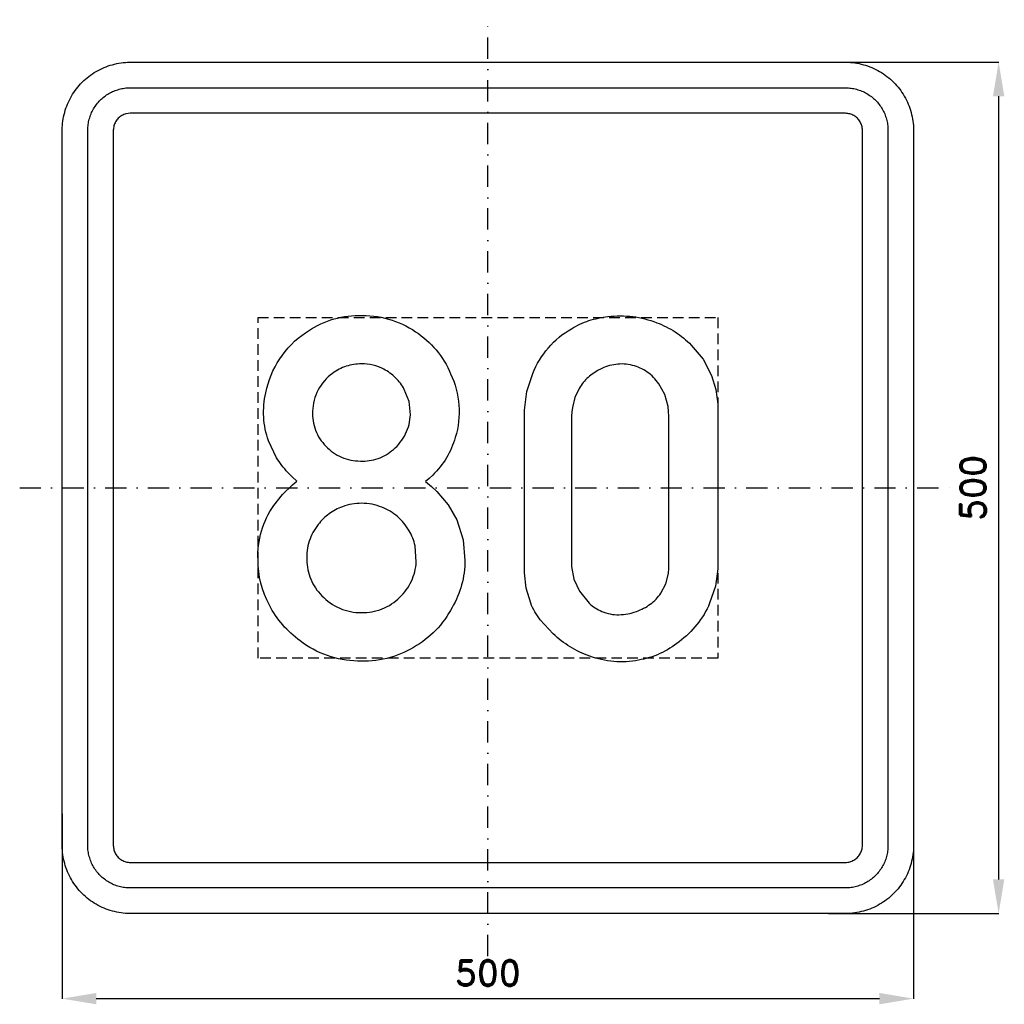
# Model space of a CAD drawing. Header units: millimetres. Extents: x -275 to 303, y -303 to 275.
import ezdxf

# ---------------------------------------------------------------- set-up
doc = ezdxf.new("R2010")
doc.units = ezdxf.units.MM
doc.header["$LTSCALE"] = 5
doc.linetypes.add('ČERCHOVANÁX2', pattern=[2, 1, -0.5, 0, -0.5])
doc.linetypes.add('ČÁRKOVANÁX2', pattern=[1.5, 1, -0.5])
doc.layers.add('Kóty', color=2, linetype='Continuous')
doc.layers.add('Značka', color=7, linetype='Continuous')
doc.styles.get("Standard").update_dxf_attribs({"font": 'romand.shx', "height": 15})
doc.dimstyles.get("Standard").update_dxf_attribs({"dimtxt": 15, "dimasz": 20, "dimexe": 0.18, "dimexo": 0.0625, "dimgap": 7.5, "dimtad": 1, "dimdec": 0, "dimzin": 0, "dimdsep": 46, "dimtxsty": 'Standard', "dimcen": 0.09, "dimadec": 0, "dimazin": 0, "dimtfac": 1, "dimtdec": 0, "dimtofl": 0, "dimtmove": 0, "dimatfit": 3, "dimfxl": 1, "dimtolj": 1, "dimtzin": 0, "dimarcsym": 0})

# ---------------------------------------------------------------- blocks, each defined once
blk = doc.blocks.new('*D0')
at = {"layer": 'Defpoints', "color": 0, "transparency": 16777216}
for p in [(197.45, 250), (200.02, -250), (300, -250)]:
    blk.add_point(p, dxfattribs=at)
at = {"layer": 'Kóty', "color": 0, "lineweight": -2, "transparency": 16777216}
for p, q in [((197.51, 250), (300.18, 250)), ((300, 230), (300, -230)), ((200.08, -250), (300.18, -250))]:
    blk.add_line(p, q, dxfattribs=at)
at = {"layer": 'Kóty', "color": 0, "transparency": 16777216}
for points in [[(296.67, 230), (303.33, 230), (300, 250)], [(296.67, -230), (303.33, -230), (300, -250)]]:
    blk.add_solid(points, dxfattribs=at)
at = {"layer": 'Kóty', "color": 0, "transparency": 16777216, "insert": (285, 0), "char_height": 15, "attachment_point": 5, "rotation": 90}
blk.add_mtext('\\A1;500', dxfattribs=at)
blk = doc.blocks.new('*D1')
at = {"layer": 'Defpoints', "color": 0, "transparency": 16777216}
for p in [(-250, -191.31), (250, -210), (250, -300)]:
    blk.add_point(p, dxfattribs=at)
at = {"layer": 'Kóty', "color": 0, "lineweight": -2, "transparency": 16777216}
for p, q in [((-250, -191.37), (-250, -300.18)), ((250, -210.06), (250, -300.18)), ((-230, -300), (230, -300))]:
    blk.add_line(p, q, dxfattribs=at)
at = {"layer": 'Kóty', "color": 0, "transparency": 16777216}
for points in [[(-230, -296.67), (-230, -303.33), (-250, -300)], [(230, -296.67), (230, -303.33), (250, -300)]]:
    blk.add_solid(points, dxfattribs=at)
at = {"layer": 'Kóty', "color": 0, "transparency": 16777216, "insert": (0, -285), "char_height": 15, "attachment_point": 5}
blk.add_mtext('\\A1;500', dxfattribs=at)

msp = doc.modelspace()

# ---------------------------------------------------------------- linework, layer by layer
at = {"layer": 'Značka', "color": 6, "linetype": 'ČERCHOVANÁX2', "ltscale": 2.5}
for points in [[(0, -275), (0, 275)], [(-275, 0), (275, 0)]]:
    msp.add_lwpolyline(points, dxfattribs=at)
at = {"layer": 'Značka', "color": 5}
for points in [[(-210, -250), (-210.157, -250), (-210.314, -249.999, -0.0321795), (-215.479, -249.637, -0.0354417), (-220.555, -248.582, -0.0362703), (-225.464, -246.923, -0.0344214), (-230.091, -244.589, -0.0337228), (-234.402, -241.714, -0.0340857), (-238.284, -238.284, -0.0342101), (-241.717, -234.403, -0.0342303), (-244.589, -230.091, -0.0340422), (-246.906, -225.46, -0.0334123), (-248.582, -220.555, -0.0341272), (-249.654, -215.477, -0.0367437), (-249.999, -210.314), (-250, -210.157), (-250, -210), (-250, 210), (-250, 210.157), (-249.999, 210.314, -0.0321794), (-249.637, 215.479, -0.0354442), (-248.582, 220.555, -0.0362649), (-246.923, 225.464, -0.0344166), (-244.589, 230.091, -0.0337177), (-241.714, 234.402, -0.0340796), (-238.284, 238.284, -0.0342128), (-234.403, 241.717, -0.0342224), (-230.091, 244.589, -0.0340475), (-225.46, 246.906, -0.033405), (-220.555, 248.582, -0.0341289), (-215.477, 249.654, -0.0367407), (-210.314, 249.999), (-210.157, 250), (-210, 250), (210, 250), (210.157, 250), (210.314, 249.999, -0.0321794), (215.479, 249.637, -0.0354428), (220.555, 248.582, -0.0362594), (225.464, 246.923, -0.0344088), (230.091, 244.589, -0.0337189), (234.402, 241.714, -0.0340731), (238.284, 238.284, -0.0342144), (241.717, 234.403, -0.0342259), (244.589, 230.091, -0.0340499), (246.906, 225.46, -0.0334066), (248.582, 220.555, -0.0341277), (249.654, 215.477, -0.0367414), (249.999, 210.314), (250, 210.157), (250, 210), (250, -210), (250, -210.157), (249.999, -210.314, -0.0321795), (249.637, -215.479, -0.0354421), (248.582, -220.555, -0.0362592), (246.923, -225.464, -0.0344116), (244.589, -230.091, -0.033722), (241.714, -234.402, -0.0340791), (238.284, -238.284, -0.0342076), (234.403, -241.717, -0.0342334), (230.091, -244.589, -0.0340472), (225.46, -246.906, -0.0334177), (220.555, -248.582, -0.0341277), (215.477, -249.654, -0.0367473), (210.314, -249.999), (210.157, -250), (210, -250), (-210, -250)], [(-210, -235), (-210.098, -235), (-210.196, -234.999, -0.0321795), (-213.424, -234.773, -0.0354416), (-216.597, -234.114, -0.0362629), (-219.665, -233.077, -0.0344152), (-222.557, -231.618, -0.0337193), (-225.251, -229.821, -0.034085), (-227.678, -227.678, -0.0342046), (-229.823, -225.252, -0.034229), (-231.618, -222.557, -0.0340469), (-233.066, -219.663, -0.0334131), (-234.114, -216.597, -0.0341266), (-234.784, -213.423, -0.0367459), (-234.999, -210.196), (-235, -210.098), (-235, -210), (-235, 210), (-235, 210.098), (-234.999, 210.196, -0.0321788), (-234.773, 213.424, -0.0354481), (-234.114, 216.597, -0.0362683), (-233.077, 219.665, -0.0344122), (-231.618, 222.557, -0.0337222), (-229.821, 225.251, -0.0340955), (-227.678, 227.678, -0.0341878), (-225.252, 229.823, -0.0342259), (-222.557, 231.618, -0.0340259), (-219.663, 233.066, -0.0334071), (-216.597, 234.114, -0.0341381), (-213.423, 234.784, -0.0367365), (-210.196, 234.999), (-210.098, 235), (-210, 235), (210, 235), (210.098, 235), (210.196, 234.999, -0.0321976), (213.424, 234.773, -0.0354366), (216.597, 234.114, -0.0362483), (219.665, 233.077, -0.0343996), (222.557, 231.618, -0.0337259), (225.251, 229.821, -0.0340903), (227.678, 227.678, -0.0341924), (229.823, 225.252, -0.0342246), (231.618, 222.557, -0.0340342), (233.066, 219.663, -0.033413), (234.114, 216.597, -0.0341406), (234.784, 213.423, -0.0367343), (234.999, 210.196), (235, 210.098), (235, 210), (235, -210), (235, -210.098), (234.999, -210.196, -0.0321983), (234.773, -213.424, -0.0354324), (234.114, -216.597, -0.0362459), (233.077, -219.665, -0.0344078), (231.618, -222.557, -0.0337232), (229.821, -225.251, -0.034081), (227.678, -227.678, -0.0342138), (225.252, -229.823, -0.0342285), (222.557, -231.618, -0.0340468), (219.663, -233.066, -0.0334175), (216.597, -234.114, -0.0341268), (213.423, -234.784, -0.036739), (210.196, -234.999), (210.098, -235), (210, -235), (-210, -235)], [(-210, -220), (210, -220), (210.039, -220), (210.079, -220, 0.032183), (211.37, -219.909, 0.0354467), (212.639, -219.646, 0.0362744), (213.866, -219.231, 0.0344144), (215.023, -218.647, 0.033745), (216.1, -217.928, 0.0340968), (217.071, -217.071, 0.0341871), (217.929, -216.101, 0.0342063), (218.647, -215.023, 0.0340292), (219.227, -213.865, 0.0334622), (219.646, -212.639, 0.0341275), (219.914, -211.369, 0.036765), (220, -210.079), (220, -210.039), (220, -210), (220, 210), (220, 210.039), (220, 210.079, 0.032183), (219.909, 211.37, 0.0354928), (219.646, 212.639, 0.0362965), (219.231, 213.866, 0.0344255), (218.647, 215.023, 0.0337541), (217.928, 216.1, 0.0340968), (217.071, 217.071, 0.0342115), (216.101, 217.929, 0.0341795), (215.023, 218.647, 0.0340137), (213.865, 219.227, 0.0334698), (212.639, 219.646, 0.0341235), (211.369, 219.914, 0.0367638), (210.079, 220), (210.039, 220), (210, 220), (-210, 220), (-210.039, 220), (-210.079, 220), (-211.37, 219.909), (-212.639, 219.646, 0.0362814), (-213.866, 219.231, 0.0344198), (-215.023, 218.647, 0.033728), (-216.1, 217.928, 0.0340771), (-217.071, 217.071, 0.0342342), (-217.929, 216.101, 0.0342041), (-218.647, 215.023, 0.0340291), (-219.227, 213.865, 0.0334198), (-219.646, 212.639, 0.0341179), (-219.914, 211.369, 0.0367402), (-220, 210.079), (-220, 210.039), (-220, 210), (-220, -210), (-220, -210.039), (-220, -210.079, 0.0321735), (-219.909, -211.37, 0.0354428), (-219.646, -212.639, 0.0362649), (-219.231, -213.866, 0.0344139), (-218.647, -215.023, 0.0337189), (-217.928, -216.1, 0.0340819), (-217.071, -217.071, 0.0342185), (-216.101, -217.929, 0.0342259), (-215.023, -218.647, 0.0340499), (-213.865, -219.227, 0.0334066), (-212.639, -219.646, 0.0341277), (-211.369, -219.914, 0.0367414), (-210.079, -220), (-210.039, -220), (-210, -220)], [(-112.15, 3.958), (-114.88, 6.472), (-117.52, 9.083, -0.0530659), (-124.16, 17.726), (-128.79, 27.625, -0.0739751), (-131.66, 41.567, -0.0699042), (-130.46, 55.875, -0.0981423), (-122.25, 75.818, -0.100614), (-107.1, 91.083, -0.0804569), (-92.3, 98.624, -0.0759151), (-75.87, 101.271, -0.0782312), (-58.39, 99.149, -0.0813316), (-42.5, 91.729, -0.0767889), (-30.36, 81.013, -0.0742645), (-21.87, 67.083, -0.0869295), (-17.06, 48.535, -0.0976382), (-19.15, 29.646, -0.0693308), (-24.32, 17.674, -0.065648), (-32.42, 7.563), (-34.48, 5.593), (-36.6, 3.688), (-33.19, 0.885), (-29.9, -2.062), (-23.27, -9.865), (-18.27, -18.854), (-14.48, -30.465), (-13.44, -42.625, -0.0660153), (-15.43, -56.893, -0.061535), (-20.98, -70.271, -0.0691647), (-30.66, -83.626, -0.0735109), (-43.65, -93.708, -0.0762944), (-59.45, -100.174, -0.0729832), (-76.5, -101.75, -0.078095), (-94.29, -98.51, -0.0803321), (-110.29, -89.854, -0.115017), (-128.34, -68.942, -0.124811), (-135.02, -42.271, -0.0837761), (-133, -25.406, -0.0831226), (-125.71, -10.292), (-120.63, -3.866), (-114.73, 1.792), (-113.44, 2.882), (-112.15, 3.958)], [(21.58, 42.083), (21.57, 43.875), (21.58, 45.667), (22.89, 56.603), (26.35, 67.167, -0.0795142), (35.54, 82.258, -0.0890868), (49.04, 93.438, -0.059803), (59.38, 98.22, -0.0520087), (70.54, 100.604, -0.0620156), (85.11, 100.623, -0.0644812), (99.19, 97.021, -0.0554438), (110.08, 91.574, -0.0554346), (119.5, 83.875), (126.42, 75.553), (131.44, 65.979), (133.99, 57.763), (135.02, 49.25), (135.07, 46.27), (135.02, 43.292), (135.02, -43.875), (135.04, -45.667), (135.02, -47.458), (133.67, -57.824), (130.25, -67.771, -0.0667627), (122.8, -80.289, -0.0659475), (112.33, -90.437, -0.0610994), (101.06, -97.314, -0.0641694), (88.46, -101.187, -0.0696636), (73.95, -101.96, -0.0674448), (59.79, -98.812, -0.0568191), (48.37, -93.405, -0.0495883), (38.29, -85.667), (30.67, -77.414, -0.0658445), (25.17, -67.771), (22.51, -59.002), (21.58, -49.854), (21.55, -46.86), (21.58, -43.875), (21.58, 42.083)], [(-74.21, 72.833, 0.0803278), (-83.21, 71.452, 0.0859474), (-91.25, 67.229, 0.116242), (-99.67, 57.496, 0.119244), (-102.92, 44.979, 0.10787), (-101.22, 33.873, 0.106439), (-95.15, 24.479, 0.104984), (-85.93, 18.046, 0.100124), (-74.9, 15.75, 0.0947477), (-64.54, 17.27, 0.0985118), (-55.52, 22.542, 0.106668), (-48.32, 31.735, 0.108939), (-45.54, 43), (-46.22, 50.682), (-49.08, 57.854, 0.0747379), (-54.27, 64.72, 0.0783443), (-61.21, 69.688, 0.0646064), (-67.46, 72.076, 0.0616126), (-74.21, 72.833)], [(49.04, 42.083), (49.04, -43.875), (49.03, -45.074), (49.04, -46.271), (50.44, -53.675), (53.81, -60.604), (59.48, -67.729, 0.0946021), (66.96, -72.542, 0.108416), (76.96, -74.517, 0.08757), (87.25, -72.542, 0.0781847), (95.38, -68.314, 0.0881662), (101.58, -61.792), (104.5, -56.343), (106, -50.375), (106.29, -47.132), (106.35, -43.875), (106.35, 42.083), (106.17, 44.912), (105.85, 47.729), (103.97, 54.766), (100.4, 61.188, 0.088085), (93.61, 68.016, 0.0979111), (84.88, 71.938, 0.0998453), (75.15, 72.549, 0.0882759), (65.77, 69.563, 0.0741885), (58.87, 64.877, 0.0756883), (53.71, 58.438), (51.13, 53.028), (49.67, 47.229), (49.3, 44.661), (49.04, 42.083)], [(-74.1, -9.062, 0.0452839), (-79.9, -9.535, 0.0475325), (-85.48, -11.062, 0.0723261), (-93.31, -15.25, 0.0731877), (-99.67, -21.542, 0.0906082), (-104.93, -31.297, 0.0922395), (-106.4, -42.292, 0.0968515), (-104, -53.649, 0.0966299), (-97.52, -63.312, 0.105764), (-86.92, -70.741, 0.105686), (-74.21, -73.25, 0.101751), (-62.06, -71.047, 0.102497), (-51.77, -64.271, 0.0966037), (-44.94, -54.83, 0.0949358), (-42.08, -43.562), (-42.72, -34.019, 0.0795023), (-46.31, -25.146, 0.0859069), (-53.12, -16.882, 0.0875042), (-62.23, -11.417, 0.0515684), (-68.04, -9.653, 0.0471207), (-74.1, -9.062)]]:
    msp.add_lwpolyline(points, format="xyb", dxfattribs=at)
at = {"layer": 'Značka', "color": 6, "linetype": 'ČÁRKOVANÁX2', "ltscale": 1.25}
msp.add_lwpolyline([(-135.02, -100), (-135.02, 100), (135.02, 100), (135.02, -100), (-135.02, -100)], dxfattribs=at)

# ---------------------------------------------------------------- dimensions: what is measured, and where the dimension line sits
at = {"layer": 'Kóty'}
dim = msp.add_linear_dim(base=(300, -250), p1=(197.45, 250), p2=(200.015, -250), angle=90, dimstyle='Standard', dxfattribs=at)
dim.commit()
dim.dimension.update_dxf_attribs({"geometry": '*D0', "text_midpoint": (285, 0)})
dim = msp.add_linear_dim(base=(250, -300), p1=(-250, -191.308), p2=(250, -210), dimstyle='Standard', dxfattribs=at)
dim.commit()
dim.dimension.update_dxf_attribs({"geometry": '*D1', "text_midpoint": (0, -285)})

doc.saveas('drawing.dxf')
